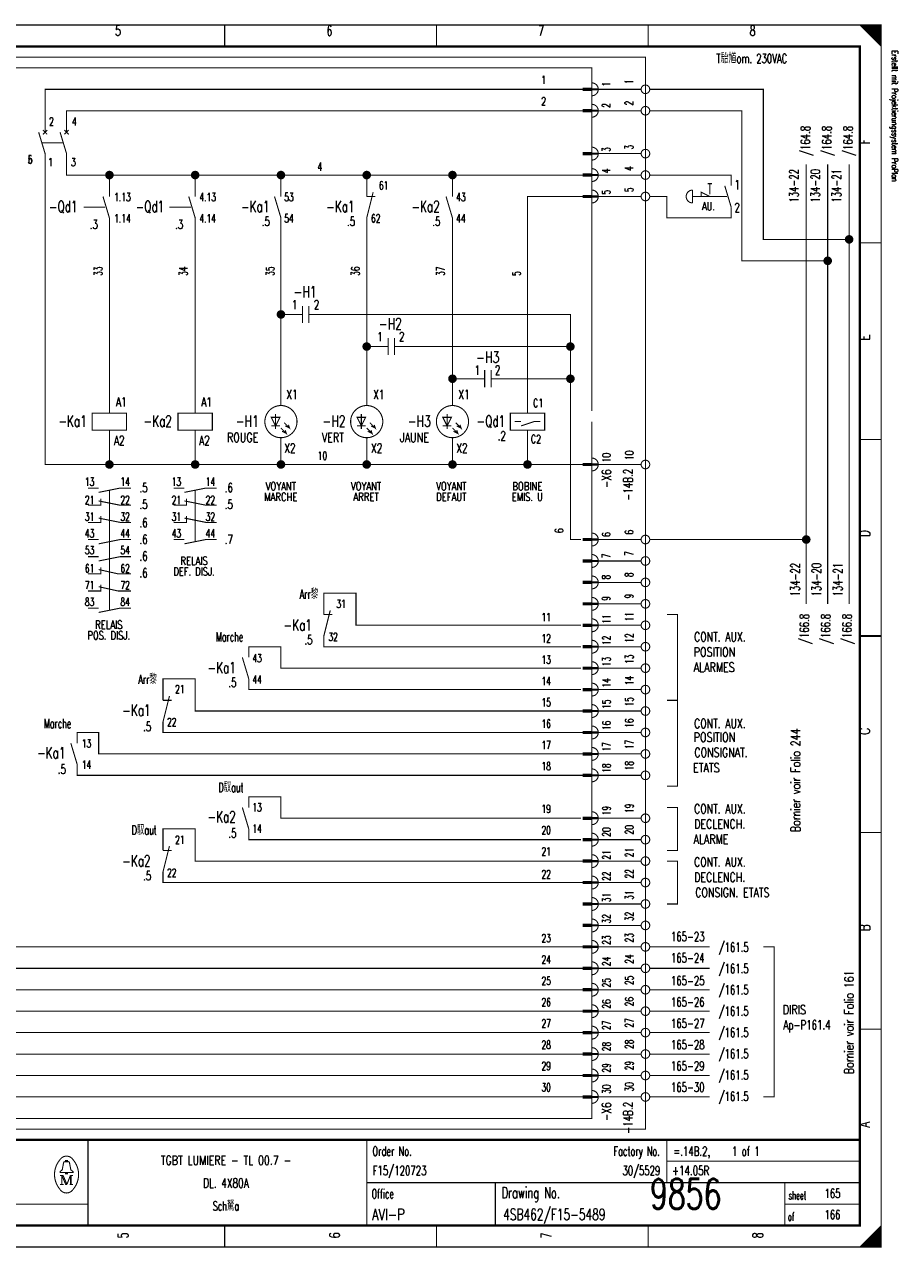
# Model space of a CAD drawing. Header units: centimetres. Extents: x 0 to 491, y -1040 to 69.
# Tile 112 of 181: x 271 to 291, y -640 to -611. Entities that reach past the tile are written whole.
import ezdxf
from ezdxf.enums import TextEntityAlignment as Align

# ---------------------------------------------------------------- set-up
doc = ezdxf.new("R2010")
doc.units = ezdxf.units.CM
doc.header["$MEASUREMENT"] = 0
doc.linetypes.add('GESTRICHELT', pattern=[3.75, 3, -0.75])
doc.layers.get('0').update_dxf_attribs({"color": 9, "linetype": 'CONTINUOUS'})
doc.layers.add('0L', color=7, linetype='CONTINUOUS')
doc.styles.get("Standard").update_dxf_attribs({"font": 'romans.shx', "bigfont": 'TXT.shx'})

# ---------------------------------------------------------------- blocks, each defined once
blk = doc.blocks.new('BCIRCLE_FILLED')
at = {"color": 0, "linetype": 'Continuous', "const_width": 1, "flags": 128}
blk.add_lwpolyline([(0.5, 0, 1), (-0.5, 0, 1)], format="xyb", close=True, dxfattribs=at)

msp = doc.modelspace()

# ---------------------------------------------------------------- linework, layer by layer
at = {"color": 0, "const_width": 0.025, "flags": 128}
for points in [[(250, -625.75), (250, -611.5), (290.5, -611.5), (290.5, -640), (250, -640), (250, -625.75)], [(290, -611.5), (290.5, -612), (290.475, -611.975), (290.475, -611.5), (290.45, -611.5), (290.45, -611.95), (290.425, -611.925), (290.425, -611.5), (290.4, -611.5), (290.4, -611.9), (290.375, -611.875), (290.375, -611.5), (290.35, -611.5), (290.35, -611.85), (290.325, -611.825)], [(290.15, -611.65), (290.15, -611.5), (290.125, -611.5), (290.125, -611.625), (290.1, -611.6), (290.1, -611.5), (290.075, -611.5), (290.075, -611.575), (290.05, -611.55), (290.05, -611.5), (290.025, -611.5), (290.025, -611.525)], [(290.325, -611.825), (290.325, -611.5), (290.3, -611.5), (290.3, -611.8), (290.275, -611.775), (290.275, -611.5), (290.25, -611.5), (290.25, -611.75), (290.225, -611.725), (290.225, -611.5), (290.2, -611.5), (290.2, -611.7), (290.175, -611.675), (290.175, -611.5), (290.15, -611.5)], [(271, -614), (271, -613), (283.55, -613)], [(284.9, -613), (283.9, -613)], [(289.75, -616.5), (287.75, -616.5), (287.75, -613), (285.1, -613)], [(271.5, -614), (271.5, -613.5), (283.55, -613.5)], [(284.9, -613.5), (283.9, -613.5)], [(289.25, -617), (287.25, -617), (287.25, -613.5), (285.1, -613.5)], [(272.5, -621.75), (271, -621.75), (271, -614.5)], [(272.5, -615), (271.5, -615), (271.5, -614.5)], [(284.9, -614.5), (283.9, -614.5)], [(272.5, -615.5), (272.5, -615), (274.5, -615)], [(274.5, -615.5), (274.5, -615), (276.5, -615)], [(276.5, -615.5), (276.5, -615), (278.5, -615)], [(278.5, -615.5), (278.5, -615), (280.5, -615)], [(280.5, -615.5), (280.5, -615), (283.55, -615)], [(284.9, -615), (283.9, -615)], [(288.75, -625), (288.75, -614.75)], [(289.25, -625), (289.25, -614.75)], [(289.75, -625), (289.75, -614.75)], [(282.25, -620.55), (282.25, -615.5), (283.55, -615.5)], [(284.9, -615.5), (283.9, -615.5)], [(286.3, -615.5), (286.3, -615.4), (286.5, -615.5)], [(272.5, -620.55), (272.5, -616)], [(274.5, -620.55), (274.5, -616)], [(276.5, -620.375), (276.5, -616)], [(278.5, -620.375), (278.5, -616)], [(280.5, -620.375), (280.5, -616)], [(276.7, -618.25), (276.5, -618.25)], [(279.45, -619), (283.25, -619), (283.25, -618.25), (277.45, -618.25)], [(278.7, -619), (278.5, -619)], [(281.7, -619.75), (283.25, -619.75), (283.25, -619)], [(283.55, -634.5), (268.75, -634.5), (268.75, -619.25)], [(283.55, -634), (269.25, -634), (269.25, -619.25)], [(283.55, -633.5), (269.75, -633.5), (269.75, -619.25)], [(283.55, -633), (270.25, -633), (270.25, -619.25)], [(280.95, -619.75), (280.5, -619.75)], [(283.5, -623.5), (283.25, -623.5), (283.25, -619.75)], [(276.475, -620.65), (276.275, -620.65), (276.375, -620.85), (276.475, -620.65)], [(278.475, -620.65), (278.275, -620.65), (278.375, -620.85), (278.475, -620.65)], [(280.475, -620.65), (280.275, -620.65), (280.375, -620.85), (280.475, -620.65)], [(282.25, -620.55), (282.65, -620.55), (282.65, -620.95), (281.85, -620.95), (281.85, -620.55), (282.25, -620.55)], [(274.5, -621.75), (272.5, -621.75), (272.5, -620.95)], [(276.5, -621.75), (274.5, -621.75), (274.5, -620.95)], [(276.5, -620.9), (276.625, -621.025), (276.6, -620.95), (276.625, -621.025), (276.525, -620.975)], [(276.575, -620.775), (276.7, -620.9), (276.675, -620.825), (276.7, -620.9), (276.6, -620.85)], [(278.5, -620.9), (278.625, -621.025), (278.6, -620.95), (278.625, -621.025), (278.525, -620.975)], [(278.575, -620.775), (278.7, -620.9), (278.675, -620.825), (278.7, -620.9), (278.6, -620.85)], [(280.5, -620.9), (280.625, -621.025), (280.6, -620.95), (280.625, -621.025), (280.525, -620.975)], [(280.575, -620.775), (280.7, -620.9), (280.675, -620.825), (280.7, -620.9), (280.6, -620.85)], [(282.1, -620.85), (282.4, -620.75), (282.55, -620.75)], [(283.55, -621.75), (282.25, -621.75), (282.25, -620.95)], [(278.5, -621.75), (276.5, -621.75), (276.5, -621.125)], [(280.5, -621.75), (278.5, -621.75), (278.5, -621.125)], [(282.25, -621.75), (280.5, -621.75), (280.5, -621.125)], [(284.9, -621.75), (283.9, -621.75)], [(272.25, -622.4), (272.75, -622.3), (273, -622.3)], [(274.25, -622.4), (274.75, -622.3), (275, -622.3)], [(283.55, -635), (267.25, -635), (267.25, -622.5), (260.3, -622.5)], [(272, -622.7), (272.3, -622.7), (272.3, -622.55)], [(272.25, -622.6), (272.75, -622.7), (273, -622.7)], [(274, -622.7), (274.3, -622.7), (274.3, -622.55)], [(274.25, -622.6), (274.75, -622.7), (275, -622.7)], [(272, -623.1), (272.3, -623.1), (272.3, -622.95)], [(274, -623.1), (274.3, -623.1), (274.3, -622.95)], [(272.25, -623), (272.75, -623.1), (273, -623.1)], [(274.25, -623), (274.75, -623.1), (275, -623.1)], [(272.25, -623.6), (272.75, -623.5), (273, -623.5)], [(274.25, -623.6), (274.75, -623.5), (275, -623.5)], [(284.9, -623.5), (283.9, -623.5)], [(288.75, -623.5), (285.1, -623.5)], [(272.25, -624), (272.75, -623.9), (273, -623.9)], [(284.9, -624), (283.9, -624)], [(272, -624.3), (272.3, -624.3), (272.3, -624.15)], [(272.25, -624.2), (272.7, -624.3), (273, -624.3)], [(283.55, -635.5), (266.75, -635.5), (266.75, -624.5), (260.8, -624.5)], [(272, -624.7), (272.3, -624.7), (272.3, -624.55)], [(272.25, -624.6), (272.7, -624.7), (273, -624.7)], [(284.9, -624.5), (283.9, -624.5)], [(283.5, -625.5), (278.25, -625.5), (278.25, -624.75), (277.5, -624.75), (277.5, -625.25)], [(272.25, -625.2), (272.75, -625.1), (273, -625.1)], [(284.9, -625), (283.9, -625)], [(285.5, -627.25), (285.75, -627.25), (285.75, -625.25), (285.5, -625.25)], [(284.9, -625.5), (283.9, -625.5)], [(283.5, -626), (277.5, -626), (277.5, -625.75)], [(283.5, -626.5), (276.5, -626.5), (276.5, -626), (275.75, -626), (275.75, -626.25)], [(284.9, -626), (283.9, -626)], [(283.55, -636), (266.25, -636), (266.25, -626.5), (261.3, -626.5)], [(284.9, -626.5), (283.9, -626.5)], [(283.55, -627.5), (274.5, -627.5), (274.5, -626.75), (273.75, -626.75), (273.75, -627.25)], [(283.5, -627), (275.75, -627), (275.75, -626.75)], [(284.9, -627), (283.9, -627)], [(285.5, -627.25), (285.75, -627.25), (285.75, -629.25), (285.5, -629.25)], [(284.9, -627.5), (283.9, -627.5)], [(283.55, -628), (273.75, -628), (273.75, -627.75)], [(283.55, -636.5), (265.75, -636.5), (265.75, -628), (262.5, -628)], [(283.55, -628.5), (272.25, -628.5), (272.25, -628), (271.75, -628), (271.75, -628.25)], [(284.9, -628), (283.9, -628)], [(284.9, -628.5), (283.9, -628.5)], [(283.55, -629), (271.75, -629), (271.75, -628.75)], [(284.9, -629), (283.9, -629)], [(283.5, -630), (276.5, -630), (276.5, -629.5), (275.75, -629.5), (275.75, -629.75)], [(285.5, -629.75), (285.75, -629.75), (285.75, -630.75), (285.5, -630.75)], [(284.9, -630), (283.9, -630)], [(283.55, -631), (274.5, -631), (274.5, -630.25), (273.75, -630.25), (273.75, -630.75)], [(283.5, -630.5), (275.75, -630.5), (275.75, -630.25)], [(284.9, -630.5), (283.9, -630.5)], [(283.55, -631.5), (273.75, -631.5), (273.75, -631.25)], [(284.9, -631), (283.9, -631)], [(285.5, -631), (285.75, -631), (285.75, -632), (285.5, -632)], [(284.9, -631.5), (283.9, -631.5)], [(284.9, -632), (283.9, -632)], [(284.9, -632.5), (283.9, -632.5)], [(284.9, -633), (283.9, -633)], [(286.5, -633), (285.1, -633)], [(287.75, -633), (288, -633), (288, -636.5), (287.75, -636.5)], [(284.9, -633.5), (283.9, -633.5)], [(286.5, -633.5), (285.1, -633.5)], [(284.9, -634), (283.9, -634)], [(286.5, -634), (285.1, -634)], [(284.9, -634.5), (283.9, -634.5)], [(286.5, -634.5), (285.1, -634.5)], [(284.9, -635), (283.9, -635)], [(286.5, -635), (285.1, -635)], [(284.9, -635.5), (283.9, -635.5)], [(286.5, -635.5), (285.1, -635.5)], [(284.9, -636), (283.9, -636)], [(286.5, -636), (285.1, -636)], [(284.9, -636.5), (283.9, -636.5)], [(286.5, -636.5), (285.1, -636.5)], [(271.48, -638.26), (271.35, -638.26), (271.35, -638.24), (271.4, -638.2), (271.43, -638.04)], [(271.48, -638.01), (271.48, -637.98), (271.52, -637.98), (271.52, -638.01)], [(271.52, -638.26), (271.65, -638.26), (271.65, -638.24), (271.6, -638.2), (271.57, -638.04)], [(271.39, -638.33), (271.39, -638.54), (271.35, -638.54)], [(271.39, -638.33), (271.48, -638.54), (271.51, -638.54)], [(290.475, -639.525), (290.475, -640), (290.45, -640), (290.45, -639.55), (290.425, -639.575), (290.425, -640), (290.4, -640), (290.4, -639.6), (290.375, -639.625), (290.375, -640), (290.35, -640), (290.35, -639.65), (290.325, -639.675), (290.325, -640), (290.3, -640)], [(290.3, -640), (290.3, -639.7), (290.275, -639.725), (290.275, -640), (290.25, -640), (290.25, -639.75), (290.225, -639.775), (290.225, -640), (290.2, -640), (290.2, -639.8), (290.175, -639.825), (290.175, -640), (290.15, -640), (290.15, -639.85), (290.125, -639.875)], [(290.125, -639.875), (290.125, -640), (290.1, -640), (290.1, -639.9), (290.075, -639.925), (290.075, -640), (290.05, -640), (290.05, -639.95), (290.025, -639.975), (290.025, -640)]]:
    msp.add_lwpolyline(points, dxfattribs=at)
at = {"color": 0, "flags": 128}
for points, const_width in [([(250, -611.5), (290.5, -611.5), (290.5, -640), (250, -640)], 0.025), ([(250.5, -612), (290, -612), (290, -639.5), (250.5, -639.5)], 0.05), ([(250.5, -612), (290, -612), (290, -639.5), (250.5, -639.5)], 0.025), ([(283.75, -613.025), (283.55, -613.025), (283.55, -612.975), (283.75, -612.975)], 0.025), ([(283.75, -613.525), (283.55, -613.525), (283.55, -613.475), (283.75, -613.475)], 0.025), ([(283.75, -614.525), (283.55, -614.525), (283.55, -614.475), (283.75, -614.475)], 0.025), ([(283.75, -615.025), (283.55, -615.025), (283.55, -614.975), (283.75, -614.975)], 0.025), ([(283.75, -615.525), (283.55, -615.525), (283.55, -615.475), (283.75, -615.475)], 0.025), ([(272.1, -620.95), (272.9, -620.95), (272.9, -620.55), (272.1, -620.55)], 0.025), ([(274.1, -620.95), (274.9, -620.95), (274.9, -620.55), (274.1, -620.55)], 0.025), ([(283.75, -621.775), (283.55, -621.775), (283.55, -621.725), (283.75, -621.725)], 0.025), ([(283.75, -623.525), (283.55, -623.525), (283.55, -623.475), (283.75, -623.475)], 0.025), ([(283.75, -624.025), (283.55, -624.025), (283.55, -623.975), (283.75, -623.975)], 0.025), ([(283.75, -624.525), (283.55, -624.525), (283.55, -624.475), (283.75, -624.475)], 0.025), ([(283.75, -625.025), (283.55, -625.025), (283.55, -624.975), (283.75, -624.975)], 0.025), ([(283.75, -625.525), (283.55, -625.525), (283.55, -625.475), (283.75, -625.475)], 0.025), ([(283.75, -626.025), (283.55, -626.025), (283.55, -625.975), (283.75, -625.975)], 0.025), ([(283.75, -626.525), (283.55, -626.525), (283.55, -626.475), (283.75, -626.475)], 0.025), ([(283.75, -627.025), (283.55, -627.025), (283.55, -626.975), (283.75, -626.975)], 0.025), ([(283.75, -627.525), (283.55, -627.525), (283.55, -627.475), (283.75, -627.475)], 0.025), ([(283.75, -628.025), (283.55, -628.025), (283.55, -627.975), (283.75, -627.975)], 0.025), ([(283.75, -628.525), (283.55, -628.525), (283.55, -628.475), (283.75, -628.475)], 0.025), ([(283.75, -629.025), (283.55, -629.025), (283.55, -628.975), (283.75, -628.975)], 0.025), ([(283.75, -630.025), (283.55, -630.025), (283.55, -629.975), (283.75, -629.975)], 0.025), ([(283.75, -630.525), (283.55, -630.525), (283.55, -630.475), (283.75, -630.475)], 0.025), ([(283.75, -631.025), (283.55, -631.025), (283.55, -630.975), (283.75, -630.975)], 0.025), ([(283.75, -631.525), (283.55, -631.525), (283.55, -631.475), (283.75, -631.475)], 0.025), ([(283.75, -632.025), (283.55, -632.025), (283.55, -631.975), (283.75, -631.975)], 0.025), ([(283.75, -632.525), (283.55, -632.525), (283.55, -632.475), (283.75, -632.475)], 0.025), ([(283.75, -633.025), (283.55, -633.025), (283.55, -632.975), (283.75, -632.975)], 0.025), ([(283.75, -633.525), (283.55, -633.525), (283.55, -633.475), (283.75, -633.475)], 0.025), ([(283.75, -634.025), (283.55, -634.025), (283.55, -633.975), (283.75, -633.975)], 0.025), ([(283.75, -634.525), (283.55, -634.525), (283.55, -634.475), (283.75, -634.475)], 0.025), ([(283.75, -635.025), (283.55, -635.025), (283.55, -634.975), (283.75, -634.975)], 0.025), ([(283.75, -635.525), (283.55, -635.525), (283.55, -635.475), (283.75, -635.475)], 0.025), ([(283.75, -636.025), (283.55, -636.025), (283.55, -635.975), (283.75, -635.975)], 0.025), ([(283.75, -636.525), (283.55, -636.525), (283.55, -636.475), (283.75, -636.475)], 0.025), ([(271.48, -638.26), (271.52, -638.26), (271.52, -638.29), (271.48, -638.29)], 0.025)]:
    msp.add_lwpolyline(points, close=True, dxfattribs=dict(at, const_width=const_width))
at = {"color": 0}
for points, const_width in [([(275.188, -611.5), (275.188, -612)], 0.025), ([(280.125, -611.5), (280.125, -612)], 0.025), ([(285.062, -611.5), (285.062, -612)], 0.025), ([(283.55, -613), (283.75, -613)], 0.025), ([(283.55, -613.5), (283.75, -613.5)], 0.025), ([(270.85, -614), (271, -614.5)], 0.025), ([(271.05, -613.95), (270.95, -614.05)], 0.025), ([(270.95, -613.95), (271.05, -614.05)], 0.025), ([(271.35, -614), (271.5, -614.5)], 0.025), ([(271.55, -613.95), (271.45, -614.05)], 0.025), ([(271.45, -613.95), (271.55, -614.05)], 0.025), ([(283.55, -614.5), (283.75, -614.5)], 0.025), ([(283.55, -615), (283.75, -615)], 0.025), ([(286.45, -615.2), (286.55, -615.2)], 0.025), ([(286.85, -615.25), (287, -615.75)], 0.025), ([(272.35, -615.5), (272.5, -616)], 0.025), ([(274.35, -615.5), (274.5, -616)], 0.025), ([(276.35, -615.5), (276.5, -616)], 0.025), ([(278.65, -615.4), (278.5, -616)], 0.025), ([(278.5, -615.5), (278.7, -615.5)], 0.025), ([(280.35, -615.5), (280.5, -616)], 0.025), ([(283.55, -615.5), (283.75, -615.5)], 0.025), ([(286.1, -615.35), (286.1, -615.65)], 0.025), ([(290.5, -616.583), (290, -616.583)], 0.025), ([(277, -618.05), (277, -618.45)], 0.025), ([(277.15, -618.05), (277.15, -618.45)], 0.025), ([(277, -618.25), (276.7, -618.25)], 0.025), ([(277.15, -618.25), (277.45, -618.25)], 0.025), ([(279, -619), (278.7, -619)], 0.025), ([(279, -618.8), (279, -619.2)], 0.025), ([(279.15, -618.8), (279.15, -619.2)], 0.025), ([(279.15, -619), (279.45, -619)], 0.025), ([(281.25, -619.55), (281.25, -619.95)], 0.025), ([(281.4, -619.55), (281.4, -619.95)], 0.025), ([(281.25, -619.75), (280.95, -619.75)], 0.025), ([(281.4, -619.75), (281.7, -619.75)], 0.025), ([(276.375, -620.575), (276.375, -620.925)], 0.025), ([(278.375, -620.575), (278.375, -620.925)], 0.025), ([(280.375, -620.575), (280.375, -620.925)], 0.025), ([(276.275, -620.85), (276.475, -620.85)], 0.025), ([(278.275, -620.85), (278.475, -620.85)], 0.025), ([(280.275, -620.85), (280.475, -620.85)], 0.025), ([(281.95, -620.75), (282.1, -620.75)], 0.025), ([(290.5, -621.167), (290, -621.167)], 0.025), ([(283.55, -621.75), (283.75, -621.75)], 0.025), ([(272, -622.3), (272.25, -622.3)], 0.025), ([(274, -622.3), (274.25, -622.3)], 0.025), ([(272, -623.5), (272.25, -623.5)], 0.025), ([(274, -623.5), (274.25, -623.5)], 0.025), ([(283.55, -623.5), (283.75, -623.5)], 0.025), ([(272, -623.9), (272.25, -623.9)], 0.025), ([(283.55, -624), (283.75, -624)], 0.025), ([(283.55, -624.5), (283.75, -624.5)], 0.025), ([(272, -625.1), (272.25, -625.1)], 0.025), ([(277.65, -625.15), (277.5, -625.75)], 0.025), ([(277.5, -625.25), (277.7, -625.25)], 0.025), ([(283.55, -625), (283.75, -625)], 0.025), ([(283.55, -625.5), (283.75, -625.5)], 0.025), ([(290, -625.75), (290.5, -625.75)], 0.05), ([(290.5, -625.75), (290, -625.75)], 0.025), ([(283.55, -626), (283.75, -626)], 0.025), ([(275.6, -626.25), (275.75, -626.75)], 0.025), ([(283.55, -626.5), (283.75, -626.5)], 0.025), ([(273.9, -627.15), (273.75, -627.75)], 0.025), ([(273.75, -627.25), (273.95, -627.25)], 0.025), ([(283.55, -627), (283.75, -627)], 0.025), ([(283.55, -627.5), (283.75, -627.5)], 0.025), ([(283.55, -628), (283.75, -628)], 0.025), ([(271.6, -628.25), (271.75, -628.75)], 0.025), ([(283.55, -628.5), (283.75, -628.5)], 0.025), ([(283.55, -629), (283.75, -629)], 0.025), ([(275.6, -629.75), (275.75, -630.25)], 0.025), ([(283.55, -630), (283.75, -630)], 0.025), ([(290.5, -630.333), (290, -630.333)], 0.025), ([(273.9, -630.65), (273.75, -631.25)], 0.025), ([(283.55, -630.5), (283.75, -630.5)], 0.025), ([(273.75, -630.75), (273.95, -630.75)], 0.025), ([(283.55, -631), (283.75, -631)], 0.025), ([(283.55, -631.5), (283.75, -631.5)], 0.025), ([(283.55, -632), (283.75, -632)], 0.025), ([(283.55, -632.5), (283.75, -632.5)], 0.025), ([(283.55, -633), (283.75, -633)], 0.025), ([(283.55, -633.5), (283.75, -633.5)], 0.025), ([(283.55, -634), (283.75, -634)], 0.025), ([(283.55, -634.5), (283.75, -634.5)], 0.025), ([(290.5, -634.917), (290, -634.917)], 0.025), ([(283.55, -635), (283.75, -635)], 0.025), ([(283.55, -635.5), (283.75, -635.5)], 0.025), ([(283.55, -636), (283.75, -636)], 0.025), ([(283.55, -636.5), (283.75, -636.5)], 0.025), ([(290, -637.5), (250.5, -637.5)], 0.05), ([(272, -637.5), (272, -639.5)], 0.025), ([(278.5, -637.5), (278.5, -639.5)], 0.025), ([(285.5, -637.5), (285.5, -638.5)], 0.025), ([(271.46, -638.01), (271.55, -638.01)], 0.025), ([(285.5, -638), (290, -638)], 0.025), ([(271.35, -638.33), (271.42, -638.33)], 0.025), ([(271.42, -638.33), (271.51, -638.54)], 0.025), ([(271.51, -638.54), (271.59, -638.33)], 0.025), ([(271.59, -638.54), (271.59, -638.33)], 0.025), ([(271.59, -638.33), (271.65, -638.33)], 0.025), ([(271.61, -638.33), (271.61, -638.54)], 0.025), ([(271.39, -638.54), (271.43, -638.54)], 0.025), ([(271.65, -638.54), (271.57, -638.54)], 0.025), ([(278.5, -638.5), (290, -638.5)], 0.025), ([(281.5, -638.5), (281.5, -639.5)], 0.025), ([(288.25, -638.5), (288.25, -639.5)], 0.025), ([(250.5, -639), (272, -639)], 0.025), ([(288.25, -639), (290, -639)], 0.025), ([(275.188, -640), (275.188, -639.5)], 0.025), ([(280.125, -640), (280.125, -639.5)], 0.025), ([(285.062, -640), (285.062, -639.5)], 0.025), ([(290.5, -639.5), (290, -640)], 0.025)]:
    msp.add_lwpolyline(points, dxfattribs=dict(at, const_width=const_width))
at = {"color": 0, "linetype": 'GESTRICHELT', "const_width": 0.025, "flags": 128}
for points in [[(256.75, -612.25), (285, -612.25), (285, -637.25), (262.5, -637.25), (262.5, -633.5), (256.75, -633.5), (256.75, -612.25)], [(257, -615), (265, -615), (265, -612.5), (283.75, -612.5), (283.75, -617.5)], [(283.75, -620.75), (283.75, -637), (265, -637), (265, -631.75), (257, -631.75), (257, -615)], [(287, -615.25), (287, -615), (285.1, -615)], [(287, -615.75), (287, -616), (285.5, -616), (285.5, -615.5), (285.1, -615.5)]]:
    msp.add_lwpolyline(points, dxfattribs=at)
at = {"color": 0, "const_width": 0.025, "flags": 128}
for points in [[(283.75, -613.15, 1), (283.75, -612.85, 1)], [(283.75, -613.65, 1), (283.75, -613.35, 1)], [(283.75, -614.65, 1), (283.75, -614.35, 1)], [(283.75, -615.15, 1), (283.75, -614.85, 1)], [(283.75, -615.65, 1), (283.75, -615.35, 1)], [(286.1, -615.35, 1), (286.1, -615.65, 1)], [(283.75, -621.9, 1), (283.75, -621.6, 1)], [(283.75, -623.65, 1), (283.75, -623.35, 1)], [(283.75, -624.15, 1), (283.75, -623.85, 1)], [(283.75, -624.65, 1), (283.75, -624.35, 1)], [(283.75, -625.15, 1), (283.75, -624.85, 1)], [(283.75, -625.65, 1), (283.75, -625.35, 1)], [(283.75, -626.15, 1), (283.75, -625.85, 1)], [(283.75, -626.65, 1), (283.75, -626.35, 1)], [(283.75, -627.15, 1), (283.75, -626.85, 1)], [(283.75, -627.65, 1), (283.75, -627.35, 1)], [(283.75, -628.15, 1), (283.75, -627.85, 1)], [(283.75, -628.65, 1), (283.75, -628.35, 1)], [(283.75, -629.15, 1), (283.75, -628.85, 1)], [(283.75, -630.15, 1), (283.75, -629.85, 1)], [(283.75, -630.65, 1), (283.75, -630.35, 1)], [(283.75, -631.15, 1), (283.75, -630.85, 1)], [(283.75, -631.65, 1), (283.75, -631.35, 1)], [(283.75, -632.15, 1), (283.75, -631.85, 1)], [(283.75, -632.65, 1), (283.75, -632.35, 1)], [(283.75, -633.15, 1), (283.75, -632.85, 1)], [(283.75, -633.65, 1), (283.75, -633.35, 1)], [(283.75, -634.15, 1), (283.75, -633.85, 1)], [(283.75, -634.65, 1), (283.75, -634.35, 1)], [(283.75, -635.15, 1), (283.75, -634.85, 1)], [(283.75, -635.65, 1), (283.75, -635.35, 1)], [(283.75, -636.15, 1), (283.75, -635.85, 1)], [(283.75, -636.65, 1), (283.75, -636.35, 1)], [(271.35, -637.961, 0.373815), (271.349, -638.657, 0.373815)], [(271.649, -637.96, 0.530775), (271.351, -637.959, 0.530775)], [(271.46, -638.01, 0.414214), (271.43, -638.04, 0.414214)], [(271.57, -638.04, 0.414214), (271.54, -638.01, 0.414214)], [(271.65, -638.66, 0.378582), (271.646, -637.956, 0.378582)], [(271.35, -638.66, 0.532213), (271.649, -638.661, 0.532213)]]:
    msp.add_lwpolyline(points, format="xyb", dxfattribs=at)
for points in [[(285.1, -613, 1), (284.9, -613, 1)], [(285.1, -613.5, 1), (284.9, -613.5, 1)], [(285.1, -614.5, 1), (284.9, -614.5, 1)], [(285.1, -615, 1), (284.9, -615, 1)], [(285.1, -615.5, 1), (284.9, -615.5, 1)], [(276.875, -620.75, 1), (276.125, -620.75, 1)], [(278.875, -620.75, 1), (278.125, -620.75, 1)], [(280.875, -620.75, 1), (280.125, -620.75, 1)], [(285.1, -621.75, 1), (284.9, -621.75, 1)], [(285.1, -623.5, 1), (284.9, -623.5, 1)], [(285.1, -624, 1), (284.9, -624, 1)], [(285.1, -624.5, 1), (284.9, -624.5, 1)], [(285.1, -625, 1), (284.9, -625, 1)], [(285.1, -625.5, 1), (284.9, -625.5, 1)], [(285.1, -626, 1), (284.9, -626, 1)], [(285.1, -626.5, 1), (284.9, -626.5, 1)], [(285.1, -627, 1), (284.9, -627, 1)], [(285.1, -627.5, 1), (284.9, -627.5, 1)], [(285.1, -628, 1), (284.9, -628, 1)], [(285.1, -628.5, 1), (284.9, -628.5, 1)], [(285.1, -629, 1), (284.9, -629, 1)], [(285.1, -630, 1), (284.9, -630, 1)], [(285.1, -630.5, 1), (284.9, -630.5, 1)], [(285.1, -631, 1), (284.9, -631, 1)], [(285.1, -631.5, 1), (284.9, -631.5, 1)], [(285.1, -632, 1), (284.9, -632, 1)], [(285.1, -632.5, 1), (284.9, -632.5, 1)], [(285.1, -633, 1), (284.9, -633, 1)], [(285.1, -633.5, 1), (284.9, -633.5, 1)], [(285.1, -634, 1), (284.9, -634, 1)], [(285.1, -634.5, 1), (284.9, -634.5, 1)], [(285.1, -635, 1), (284.9, -635, 1)], [(285.1, -635.5, 1), (284.9, -635.5, 1)], [(285.1, -636, 1), (284.9, -636, 1)], [(285.1, -636.5, 1), (284.9, -636.5, 1)]]:
    msp.add_lwpolyline(points, format="xyb", close=True, dxfattribs=at)
at = {"color": 0, "linetype": 'GESTRICHELT', "const_width": 0.025}
for points in [[(270.925, -614.25), (271.425, -614.25)], [(286.5, -615.2), (286.5, -615.45)], [(286.7, -615.5), (286.1, -615.5)], [(286.4, -615.5), (286.9, -615.5)], [(271.9, -615.75), (272.4, -615.75)], [(273.9, -615.75), (274.4, -615.75)], [(283.75, -620.5), (283.75, -617)], [(272.5, -623.55), (272.5, -622.35)], [(274.5, -623.55), (274.5, -622.35)], [(272.5, -625.15), (272.5, -623.1)]]:
    msp.add_lwpolyline(points, dxfattribs=at)
at = {"layer": '0L', "color": 0}
for points in [[(283.895, -612.975), (283.755, -612.975), (283.895, -613.025), (283.755, -613.025)], [(283.895, -613.475), (283.755, -613.475), (283.895, -613.525), (283.755, -613.525)], [(283.895, -614.475), (283.755, -614.475), (283.895, -614.525), (283.755, -614.525)], [(283.895, -614.975), (283.755, -614.975), (283.895, -615.025), (283.755, -615.025)], [(283.895, -615.475), (283.755, -615.475), (283.895, -615.525), (283.755, -615.525)], [(283.895, -621.725), (283.755, -621.725), (283.895, -621.775), (283.755, -621.775)], [(283.895, -623.475), (283.755, -623.475), (283.895, -623.525), (283.755, -623.525)], [(283.895, -623.975), (283.755, -623.975), (283.895, -624.025), (283.755, -624.025)], [(283.895, -624.475), (283.755, -624.475), (283.895, -624.525), (283.755, -624.525)], [(283.895, -624.975), (283.755, -624.975), (283.895, -625.025), (283.755, -625.025)], [(283.895, -625.475), (283.755, -625.475), (283.895, -625.525), (283.755, -625.525)], [(283.895, -625.975), (283.755, -625.975), (283.895, -626.025), (283.755, -626.025)], [(283.895, -626.475), (283.755, -626.475), (283.895, -626.525), (283.755, -626.525)], [(283.895, -626.975), (283.755, -626.975), (283.895, -627.025), (283.755, -627.025)], [(283.895, -627.475), (283.755, -627.475), (283.895, -627.525), (283.755, -627.525)], [(283.895, -627.975), (283.755, -627.975), (283.895, -628.025), (283.755, -628.025)], [(283.895, -628.475), (283.755, -628.475), (283.895, -628.525), (283.755, -628.525)], [(283.895, -628.975), (283.755, -628.975), (283.895, -629.025), (283.755, -629.025)], [(283.895, -629.975), (283.755, -629.975), (283.895, -630.025), (283.755, -630.025)], [(283.895, -630.475), (283.755, -630.475), (283.895, -630.525), (283.755, -630.525)], [(283.895, -630.975), (283.755, -630.975), (283.895, -631.025), (283.755, -631.025)], [(283.895, -631.475), (283.755, -631.475), (283.895, -631.525), (283.755, -631.525)], [(283.895, -631.975), (283.755, -631.975), (283.895, -632.025), (283.755, -632.025)], [(283.895, -632.475), (283.755, -632.475), (283.895, -632.525), (283.755, -632.525)], [(283.895, -632.975), (283.755, -632.975), (283.895, -633.025), (283.755, -633.025)], [(283.895, -633.475), (283.755, -633.475), (283.895, -633.525), (283.755, -633.525)], [(283.895, -633.975), (283.755, -633.975), (283.895, -634.025), (283.755, -634.025)], [(283.895, -634.475), (283.755, -634.475), (283.895, -634.525), (283.755, -634.525)], [(283.895, -634.975), (283.755, -634.975), (283.895, -635.025), (283.755, -635.025)], [(283.895, -635.475), (283.755, -635.475), (283.895, -635.525), (283.755, -635.525)], [(283.895, -635.975), (283.755, -635.975), (283.895, -636.025), (283.755, -636.025)], [(283.895, -636.475), (283.755, -636.475), (283.895, -636.525), (283.755, -636.525)]]:
    msp.add_solid(points, dxfattribs=at)

# ---------------------------------------------------------------- block references
at = {"color": 0, "xscale": 0.1, "yscale": 0.1, "zscale": 0.1}
for p in [(272.5, -615), (274.5, -615), (276.5, -615), (278.5, -615), (280.5, -615), (289.75, -616.5), (289.25, -617), (276.5, -618.25), (278.5, -619), (283.25, -619), (280.5, -619.75), (283.25, -619.75), (272.5, -621.75), (274.5, -621.75), (276.5, -621.75), (278.5, -621.75), (280.5, -621.75), (282.25, -621.75), (288.75, -623.5)]:
    msp.add_blockref('BCIRCLE_FILLED', p, dxfattribs=at)

# ---------------------------------------------------------------- texts
at = {"color": 0}
for s, height, width, p in [('5', 0.238, 0.672, (272.699, -611.514)), ('6', 0.238, 0.672, (277.632, -611.514)), ('7', 0.238, 0.672, (282.566, -611.514)), ('8', 0.238, 0.672, (287.499, -611.514)), ('AU.', 0.1905, 0.738667, (286.47, -615.631)), ('-H1', 0.2619, 0.709333, (277.064, -617.59)), ('-H2', 0.2619, 0.709333, (279.052, -618.336)), ('-H3', 0.2619, 0.709333, (281.323, -619.117)), ('MARCHE', 0.1905, 0.76, (276.497, -622.41)), ('VOYANT', 0.1905, 0.76, (276.497, -622.162)), ('VOYANT', 0.1905, 0.76, (278.484, -622.162)), ('ARRET', 0.1905, 0.76, (278.484, -622.41)), ('VOYANT', 0.1905, 0.76, (280.472, -622.162)), ('DEFAUT', 0.1905, 0.76, (280.472, -622.41)), ('BOBINE', 0.1905, 0.76, (282.246, -622.162)), ('EMIS. U', 0.1905, 0.741714, (282.246, -622.41)), ('RELAIS', 0.1905, 0.76, (274.474, -623.901)), ('DEF. DISJ.', 0.1905, 0.7408, (274.474, -624.149)), ('RELAIS', 0.1905, 0.76, (272.486, -625.392)), ('POS. DISJ.', 0.1905, 0.7408, (272.486, -625.64)), ('TGBT LUMIERE - TL 00.7 -', 0.21431, 0.754667, (275.219, -637.87)), ('DL. 4X80A', 0.2143, 0.716444, (275.219, -638.403)), ('Sch駑a', 0.2143, 0.626667, (275.219, -638.935))]:
    msp.add_text(s, height=height, dxfattribs=dict(at, width=width)).set_placement(p, align=Align.TOP_CENTER)
for s, height, width, p in [('T駘馗om. 230VAC', 0.21431, 0.669867, (286.652, -612.174)), ('1', 0.191, 0.672, (282.571, -612.685)), ('2', 0.191, 0.672, (282.571, -613.182)), ('1', 0.191, 0.672, (271.071, -614.602)), ('3', 0.191, 0.672, (271.604, -614.602)), ('4', 0.191, 0.672, (277.353, -614.708)), ('1', 0.214, 0.672, (287.078, -615.12)), ('1.13', 0.1905, 0.678, (272.61, -615.418)), ('4.13', 0.1905, 0.678, (274.597, -615.418)), ('53', 0.1905, 0.672, (276.577, -615.418)), ('43', 0.1905, 0.672, (280.588, -615.418)), ('2', 0.214, 0.672, (287.078, -615.653)), ('1.14', 0.1905, 0.678, (272.61, -615.915)), ('4.14', 0.1905, 0.678, (274.597, -615.915)), ('54', 0.1905, 0.672, (276.577, -615.915)), ('62', 0.1905, 0.672, (278.601, -615.915)), ('44', 0.1905, 0.672, (280.588, -615.915)), ('A2', 0.2143, 0.716, (272.604, -621.083)), ('A2', 0.2143, 0.716, (274.591, -621.083)), ('X2', 0.2143, 0.716, (276.579, -621.26)), ('X2', 0.2143, 0.716, (278.602, -621.26)), ('X2', 0.2143, 0.716, (280.589, -621.26)), ('C2', 0.1905, 0.716, (282.328, -621.062)), ('10', 0.1905, 0.672, (277.358, -621.452)), ('13', 0.1905, 0.672, (271.928, -622.055)), ('13', 0.1905, 0.672, (273.951, -622.055)), ('.5', 0.2143, 0.684, (273.203, -622.183)), ('.5', 0.2143, 0.684, (273.203, -622.183)), ('.6', 0.2143, 0.684, (275.191, -622.183)), ('.6', 0.2143, 0.684, (275.191, -622.183)), ('21', 0.1905, 0.672, (271.928, -622.481)), ('.5', 0.2143, 0.684, (273.203, -622.573)), ('.5', 0.2143, 0.684, (273.203, -622.573)), ('21', 0.1905, 0.672, (273.951, -622.481)), ('.5', 0.2143, 0.684, (275.191, -622.573)), ('.5', 0.2143, 0.684, (275.191, -622.573)), ('31', 0.1905, 0.672, (271.928, -622.872)), ('31', 0.1905, 0.672, (273.951, -622.872)), ('43', 0.1905, 0.672, (271.928, -623.262)), ('.6', 0.2143, 0.684, (273.203, -622.999)), ('.6', 0.2143, 0.684, (273.203, -622.999)), ('43', 0.1905, 0.672, (273.951, -623.262)), ('.6', 0.2143, 0.684, (273.203, -623.39)), ('.6', 0.2143, 0.684, (273.203, -623.39)), ('.7', 0.2143, 0.684, (275.191, -623.39)), ('.7', 0.2143, 0.684, (275.191, -623.39)), ('53', 0.1905, 0.672, (271.928, -623.652)), ('.6', 0.2143, 0.684, (273.203, -623.78)), ('.6', 0.2143, 0.684, (273.203, -623.78)), ('61', 0.1905, 0.672, (271.928, -624.078)), ('.6', 0.2143, 0.684, (273.203, -624.171)), ('.6', 0.2143, 0.684, (273.203, -624.171)), ('71', 0.1905, 0.672, (271.928, -624.469)), ('83', 0.1905, 0.672, (271.928, -624.859)), ('11', 0.1905, 0.672, (282.576, -625.214)), ('32', 0.1905, 0.672, (277.607, -625.675)), ('12', 0.1905, 0.672, (282.576, -625.711)), ('CONT. AUX.', 0.2143, 0.7408, (286.135, -625.661)), ('POSITION', 0.2143, 0.76, (286.125, -626.016)), ('43', 0.1905, 0.672, (275.832, -626.172)), ('13', 0.1905, 0.672, (282.576, -626.208)), ('ALARMES', 0.2143, 0.76, (286.125, -626.371)), ('44', 0.1905, 0.672, (275.832, -626.669)), ('14', 0.1905, 0.672, (282.576, -626.705)), ('15', 0.1905, 0.672, (282.576, -627.202)), ('22', 0.1905, 0.672, (273.845, -627.663)), ('16', 0.1905, 0.672, (282.576, -627.699)), ('CONT. AUX.', 0.2143, 0.7408, (286.135, -627.684)), ('POSITION', 0.2143, 0.76, (286.125, -628.004)), ('13', 0.1905, 0.672, (271.857, -628.16)), ('17', 0.1905, 0.672, (282.576, -628.195)), ('CONSIGNAT.', 0.2143, 0.7536, (286.14, -628.359)), ('14', 0.1905, 0.672, (271.857, -628.657)), ('18', 0.1905, 0.672, (282.576, -628.692)), ('ETATS', 0.2143, 0.76, (286.11, -628.714)), ('13', 0.1905, 0.672, (275.832, -629.651)), ('19', 0.1905, 0.672, (282.576, -629.686)), ('CONT. AUX.', 0.2143, 0.7408, (286.135, -629.672)), ('DECLENCH.', 0.2143, 0.752889, (286.137, -630.027)), ('14', 0.1905, 0.672, (275.832, -630.147)), ('20', 0.1905, 0.672, (282.576, -630.183)), ('ALARME', 0.2143, 0.76, (286.119, -630.382)), ('21', 0.1905, 0.672, (282.576, -630.68)), ('CONT. AUX.', 0.2143, 0.7408, (286.135, -630.914)), ('22', 0.1905, 0.672, (273.845, -631.177)), ('22', 0.1905, 0.672, (282.576, -631.212)), ('DECLENCH.', 0.2143, 0.752889, (286.137, -631.269)), ('CONSIGN. ETATS', 0.21431, 0.750857, (286.161, -631.624)), ('23', 0.1905, 0.672, (282.576, -632.703)), ('/161.5', 0.2143, 0.68, (286.708, -632.902)), ('24', 0.1905, 0.672, (282.576, -633.2)), ('/161.5', 0.2143, 0.68, (286.708, -633.399)), ('25', 0.1905, 0.672, (282.576, -633.697)), ('/161.5', 0.2143, 0.68, (286.708, -633.895)), ('26', 0.1905, 0.672, (282.576, -634.194)), ('/161.5', 0.2143, 0.68, (286.708, -634.392)), ('DIRIS', 0.2143, 0.76, (288.199, -634.357)), ('27', 0.1905, 0.672, (282.576, -634.69)), ('/161.5', 0.2143, 0.68, (286.708, -634.889)), ('Ap-P161.4', 0.2143, 0.688889, (288.217, -634.712)), ('28', 0.1905, 0.672, (282.576, -635.187)), ('/161.5', 0.2143, 0.68, (286.708, -635.386)), ('29', 0.1905, 0.672, (282.576, -635.684)), ('/161.5', 0.2143, 0.68, (286.708, -635.883)), ('30', 0.1905, 0.672, (282.576, -636.181)), ('/161.5', 0.2143, 0.68, (286.708, -636.38)), ('Order No.', 0.2143, 0.656889, (278.633, -637.658)), ('=.14B.2,    1 of 1', 0.21431, 0.682222, (285.65, -637.658)), ('Office', 0.2143, 0.626667, (278.615, -638.651)), ('Drawing No.', 0.26194, 0.646545, (281.643, -638.602)), ('sheet', 0.1905, 0.6, (288.338, -638.701)), ('of', 0.1905, 0.6, (288.323, -639.198))]:
    msp.add_text(s, height=height, dxfattribs=dict(at, width=width)).set_placement(p, align=Align.TOP_LEFT)
for s, height, rotation, width, p in [('Erstellt mit Projektierungssystem ProPlan', 0.14288, 270, 0.622634, (290.702, -612.094)), ('1', 0.191, 90, 0.672, (284.771, -612.879)), ('2', 0.191, 90, 0.672, (284.771, -613.376)), ('3', 0.191, 90, 0.672, (284.771, -614.405)), ('4', 0.191, 90, 0.672, (284.771, -614.902)), ('5', 0.191, 90, 0.672, (284.771, -615.399)), ('33', 0.1905, 90, 0.672, (272.389, -617.351)), ('34', 0.1905, 90, 0.672, (274.377, -617.351)), ('35', 0.1905, 90, 0.672, (276.4, -617.351)), ('36', 0.1905, 90, 0.672, (278.388, -617.351)), ('37', 0.1905, 90, 0.672, (280.375, -617.351)), ('5', 0.191, 90, 0.672, (282.145, -617.351)), ('10', 0.1905, 90, 0.672, (284.776, -621.646)), ('6', 0.191, 90, 0.672, (283.139, -623.349)), ('6', 0.191, 90, 0.672, (284.771, -623.385)), ('7', 0.191, 90, 0.672, (284.771, -623.882)), ('8', 0.191, 90, 0.672, (284.771, -624.378)), ('134-22', 0.2143, 90, 0.676, (288.663, -624.827)), ('134-20', 0.2143, 90, 0.676, (289.16, -624.827)), ('134-21', 0.2143, 90, 0.676, (289.657, -624.827)), ('9', 0.191, 90, 0.672, (284.771, -624.875)), ('11', 0.1905, 90, 0.672, (284.776, -625.408)), ('12', 0.1905, 90, 0.672, (284.776, -625.905)), ('13', 0.1905, 90, 0.672, (284.776, -626.401)), ('14', 0.1905, 90, 0.672, (284.776, -626.898)), ('15', 0.1905, 90, 0.672, (284.776, -627.395)), ('16', 0.1905, 90, 0.672, (284.776, -627.892)), ('17', 0.1905, 90, 0.672, (284.776, -628.389)), ('18', 0.1905, 90, 0.672, (284.776, -628.886)), ('19', 0.1905, 90, 0.672, (284.776, -629.88)), ('20', 0.1905, 90, 0.672, (284.776, -630.377)), ('21', 0.1905, 90, 0.672, (284.776, -630.909)), ('22', 0.1905, 90, 0.672, (284.776, -631.406)), ('31', 0.1905, 90, 0.672, (284.776, -631.903)), ('32', 0.1905, 90, 0.672, (284.776, -632.4)), ('23', 0.1905, 90, 0.672, (284.776, -632.896)), ('24', 0.1905, 90, 0.672, (284.776, -633.393)), ('25', 0.1905, 90, 0.672, (284.776, -633.89)), ('26', 0.1905, 90, 0.672, (284.776, -634.387)), ('27', 0.1905, 90, 0.672, (284.776, -634.884)), ('28', 0.1905, 90, 0.672, (284.776, -635.381)), ('29', 0.1905, 90, 0.672, (284.776, -635.878)), ('30', 0.1905, 90, 0.672, (284.776, -636.375))]:
    msp.add_text(s, height=height, rotation=rotation, dxfattribs=dict(at, width=width)).set_placement(p, align=Align.BOTTOM_LEFT)
for s, height, width, p in [('1', 0.191, 0.672, (283.99, -612.934)), ('2', 0.191, 0.672, (283.99, -613.431)), ('/164.8', 0.2143, 0.68, (288.624, -614.552)), ('/164.8', 0.2143, 0.68, (289.121, -614.552)), ('/164.8', 0.2143, 0.68, (289.618, -614.552)), ('3', 0.191, 0.672, (283.99, -614.46)), ('F', 0.238, 0.76, (289.991, -614.283)), ('4', 0.191, 0.672, (283.99, -614.957)), ('5', 0.191, 0.672, (283.99, -615.454)), ('E', 0.238, 0.76, (289.991, -618.861)), ('10', 0.1905, 0.672, (283.995, -621.7)), ('6', 0.191, 0.672, (283.99, -623.439)), ('D', 0.238, 0.76, (289.992, -623.439)), ('7', 0.191, 0.672, (283.99, -623.936)), ('8', 0.191, 0.672, (283.99, -624.433)), ('9', 0.191, 0.672, (283.99, -624.93)), ('11', 0.1905, 0.672, (283.995, -625.463)), ('12', 0.1905, 0.672, (283.995, -625.959)), ('13', 0.1905, 0.672, (283.995, -626.456)), ('14', 0.1905, 0.672, (283.995, -626.953)), ('15', 0.1905, 0.672, (283.995, -627.45)), ('16', 0.1905, 0.672, (283.995, -627.947)), ('C', 0.238, 0.76, (289.992, -628.053)), ('17', 0.1905, 0.672, (283.995, -628.444)), ('Bornier voir Folio 244', 0.21431, 0.76, (288.394, -630.325)), ('18', 0.1905, 0.672, (283.995, -628.941)), ('19', 0.1905, 0.672, (283.995, -629.934)), ('20', 0.1905, 0.672, (283.995, -630.431)), ('21', 0.1905, 0.672, (283.995, -630.964)), ('22', 0.1905, 0.672, (283.995, -631.461)), ('31', 0.1905, 0.672, (283.995, -631.958)), ('32', 0.1905, 0.672, (283.995, -632.454)), ('B', 0.238, 0.76, (289.991, -632.632)), ('23', 0.1905, 0.672, (283.995, -632.951)), ('24', 0.1905, 0.672, (283.995, -633.448)), ('25', 0.1905, 0.672, (283.995, -633.945)), ('Bornier voir Folio 161', 0.21431, 0.76, (289.64, -635.969)), ('26', 0.1905, 0.672, (283.995, -634.442)), ('27', 0.1905, 0.672, (283.995, -634.939)), ('28', 0.1905, 0.672, (283.995, -635.436)), ('29', 0.1905, 0.672, (283.995, -635.933)), ('30', 0.1905, 0.672, (283.995, -636.43)), ('A', 0.238, 0.76, (289.991, -637.21))]:
    msp.add_text(s, height=height, rotation=90, dxfattribs=dict(at, width=width)).set_placement(p, align=Align.TOP_LEFT)
for s, height, width, p in [('2', 0.191, 0.672, (271.093, -613.904)), ('4', 0.191, 0.672, (271.626, -613.904)), ('5', 0.191, 0.672, (270.596, -614.791)), ('6', 0.191, 0.672, (270.596, -614.791)), ('61', 0.1905, 0.672, (278.787, -615.394)), ('2', 0.214, 0.672, (277.269, -618.194)), ('2', 0.214, 0.672, (279.256, -618.939)), ('2', 0.214, 0.672, (281.492, -619.72)), ('X1', 0.2143, 0.716, (276.628, -620.288)), ('X1', 0.2143, 0.716, (278.651, -620.288)), ('X1', 0.2143, 0.716, (280.639, -620.288)), ('A1', 0.2143, 0.716, (272.653, -620.465)), ('A1', 0.2143, 0.716, (274.641, -620.465)), ('C1', 0.1905, 0.716, (282.378, -620.47)), ('31', 0.1905, 0.672, (277.793, -625.154)), ('21', 0.1905, 0.672, (274.031, -627.142)), ('21', 0.1905, 0.672, (274.031, -630.656)), ('F15/120723', 0.2143, 0.6832, (278.639, -638.389)), ('+14.05R', 0.2143, 0.691429, (285.619, -638.389)), ('9856', 0.7, 0.6928, (285.108, -639.322)), ('165', 0.2143, 0.672, (289.177, -638.921)), ('AVI-P', 0.2619, 0.7472, (278.624, -639.449)), ('4SB462/F15-5489', 0.26194, 0.6928, (281.679, -639.449)), ('166', 0.2143, 0.672, (289.177, -639.418))]:
    msp.add_text(s, height=height, dxfattribs=dict(at, width=width)).set_placement(p, align=Align.BOTTOM_LEFT)
for s, width, p in [('134-22', 0.676, (288.635, -614.858)), ('134-20', 0.676, (289.132, -614.858)), ('134-21', 0.676, (289.629, -614.858)), ('-14B.2', 0.694667, (284.766, -621.849)), ('-14B.2', 0.694667, (284.766, -636.614))]:
    msp.add_text(s, height=0.2143, rotation=90, dxfattribs=dict(at, width=width)).set_placement(p, align=Align.BOTTOM_RIGHT)
for s, height, width, p in [('-Qd1', 0.2619, 0.682, (271.756, -615.603)), ('-Qd1', 0.2619, 0.682, (273.779, -615.603)), ('-Ka1', 0.2619, 0.682, (276.229, -615.603)), ('-Ka1', 0.2619, 0.682, (278.216, -615.603)), ('-Ka2', 0.2619, 0.682, (280.204, -615.603)), ('.3', 0.2143, 0.684, (272.232, -616.043)), ('.3', 0.2143, 0.684, (272.232, -616.043)), ('.3', 0.2143, 0.684, (274.22, -616.043)), ('.3', 0.2143, 0.684, (274.22, -616.043)), ('.5', 0.2143, 0.684, (276.243, -615.972)), ('.5', 0.2143, 0.684, (276.243, -615.972)), ('.5', 0.2143, 0.684, (278.23, -615.972)), ('.5', 0.2143, 0.684, (278.23, -615.972)), ('.5', 0.2143, 0.684, (280.218, -615.972)), ('.5', 0.2143, 0.684, (280.218, -615.972)), ('-Ka1', 0.2619, 0.682, (271.97, -620.607)), ('-Ka2', 0.2619, 0.682, (273.957, -620.607)), ('-H1', 0.2619, 0.709333, (275.985, -620.607)), ('-H2', 0.2619, 0.709333, (278.009, -620.607)), ('-H3', 0.2619, 0.709333, (279.996, -620.607)), ('-Qd1', 0.2619, 0.682, (281.729, -620.607)), ('.2', 0.2143, 0.684, (281.744, -620.976)), ('.2', 0.2143, 0.684, (281.744, -620.976)), ('ROUGE', 0.2143, 0.76, (275.974, -621.012)), ('VERT', 0.2143, 0.76, (277.969, -621.012)), ('JAUNE', 0.2143, 0.76, (279.952, -621.012)), ('14', 0.1905, 0.672, (272.976, -622.055)), ('14', 0.1905, 0.672, (274.963, -622.055)), ('22', 0.1905, 0.672, (272.976, -622.481)), ('22', 0.1905, 0.672, (274.963, -622.481)), ('32', 0.1905, 0.672, (272.976, -622.872)), ('32', 0.1905, 0.672, (274.963, -622.872)), ('44', 0.1905, 0.672, (272.976, -623.262)), ('44', 0.1905, 0.672, (274.963, -623.262)), ('54', 0.1905, 0.672, (272.976, -623.652)), ('62', 0.1905, 0.672, (272.976, -624.078)), ('72', 0.1905, 0.672, (272.976, -624.469)), ('Arr黎', 0.2143, 0.632, (277.369, -624.667)), ('84', 0.1905, 0.672, (272.976, -624.859)), ('-Ka1', 0.2619, 0.682, (277.222, -625.363)), ('Marche', 0.2143, 0.626667, (275.622, -625.661)), ('.5', 0.2143, 0.684, (277.237, -625.732)), ('.5', 0.2143, 0.684, (277.237, -625.732)), ('-Ka1', 0.2619, 0.682, (275.448, -626.357)), ('Arr黎', 0.2143, 0.632, (273.607, -626.655)), ('.5', 0.2143, 0.684, (275.462, -626.726)), ('.5', 0.2143, 0.684, (275.462, -626.726)), ('-Ka1', 0.2619, 0.682, (273.46, -627.351)), ('Marche', 0.2143, 0.626667, (271.611, -627.684)), ('.5', 0.2143, 0.684, (273.474, -627.755)), ('.5', 0.2143, 0.684, (273.474, -627.755)), ('-Ka1', 0.2619, 0.682, (271.473, -628.344)), ('.5', 0.2143, 0.684, (271.487, -628.749)), ('.5', 0.2143, 0.684, (271.487, -628.749)), ('D馭aut', 0.2143, 0.626667, (275.625, -629.175)), ('-Ka2', 0.2619, 0.682, (275.448, -629.835)), ('D馭aut', 0.2143, 0.626667, (273.602, -630.169)), ('.5', 0.2143, 0.684, (275.462, -630.24)), ('.5', 0.2143, 0.684, (275.462, -630.24)), ('-Ka2', 0.2619, 0.682, (273.46, -630.864)), ('.5', 0.2143, 0.684, (273.474, -631.233)), ('.5', 0.2143, 0.684, (273.474, -631.233)), ('165-23', 0.2143, 0.676, (286.378, -632.653)), ('165-24', 0.2143, 0.676, (286.378, -633.15)), ('165-25', 0.2143, 0.676, (286.378, -633.682)), ('165-26', 0.2143, 0.676, (286.378, -634.179)), ('165-27', 0.2143, 0.676, (286.378, -634.676)), ('165-28', 0.2143, 0.676, (286.378, -635.173)), ('165-29', 0.2143, 0.676, (286.378, -635.67)), ('165-30', 0.2143, 0.676, (286.378, -636.167)), ('Factory No.', 0.21431, 0.646545, (285.335, -637.658))]:
    msp.add_text(s, height=height, dxfattribs=dict(at, width=width)).set_placement(p, align=Align.TOP_RIGHT)
for s, height, width, p in [('1', 0.214, 0.672, (276.883, -618.194)), ('1', 0.214, 0.672, (278.871, -618.939)), ('1', 0.214, 0.672, (281.142, -619.72)), ('30/5529', 0.2143, 0.675429, (285.346, -638.389))]:
    msp.add_text(s, height=height, dxfattribs=dict(at, width=width)).set_placement(p, align=Align.BOTTOM_RIGHT)
for s, width, p in [('-X6', 0.709333, (283.985, -621.864)), ('/166.8', 0.68, (288.599, -625.235)), ('/166.8', 0.68, (289.096, -625.235)), ('/166.8', 0.68, (289.593, -625.235)), ('-X6', 0.709333, (283.985, -636.628))]:
    msp.add_text(s, height=0.2143, rotation=90, dxfattribs=dict(at, width=width)).set_placement(p, align=Align.TOP_RIGHT)
at = {"color": 0, "width": 0.672}
for s, p in [('5', (272.699, -639.73)), ('6', (277.632, -639.73)), ('7', (282.566, -639.73)), ('8', (287.499, -639.73))]:
    msp.add_text(s, height=0.238, rotation=90, dxfattribs=at).set_placement(p, align=Align.TOP_CENTER)

doc.saveas('drawing.dxf')
